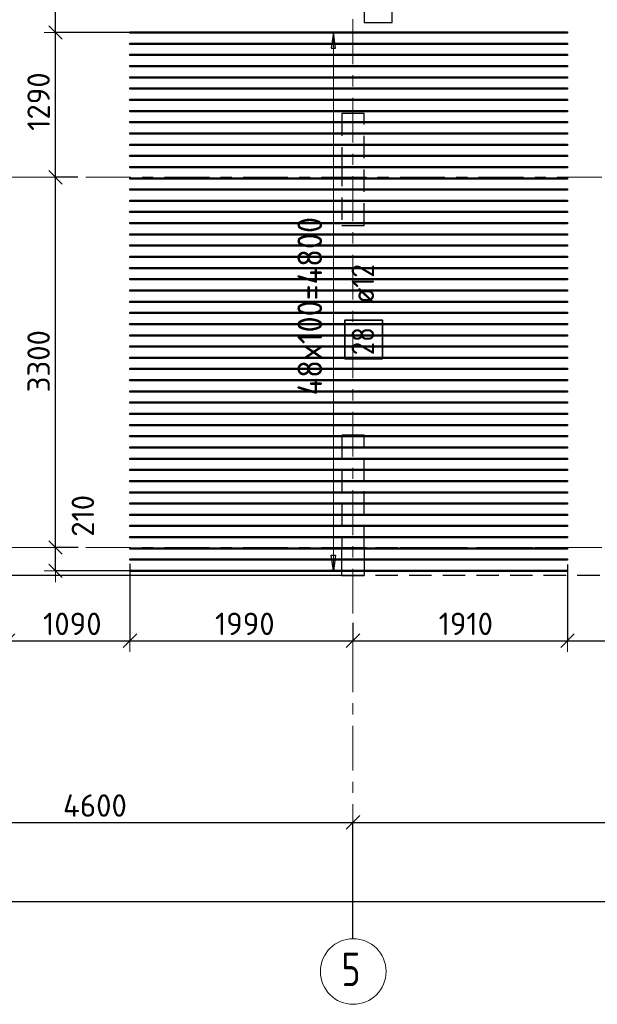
# Model space of a CAD drawing. Header units: metres. Extents: x -38 to 97, y -15 to 21.
# Tile 11 of 82: x 11 to 16, y -4 to 5. Entities that reach past the tile are written whole.
import ezdxf

# ---------------------------------------------------------------- set-up
doc = ezdxf.new("R2010")
doc.units = ezdxf.units.M
doc.header["$PDMODE"] = 65
for name, pattern in [('______11', [0.5, 0.4, -0.05, 0, -0.05]), ('______2', [0.27, 0.2, -0.07]), ('______3', [0.5, 0.4, -0.1]), ('______5', [1.1, 0.8, -0.1, 0.1, -0.1])]:
    doc.linetypes.add(name, pattern=pattern)
for name, color, linetype, lineweight in [('XR$2$Осевая линия (1)', 7, '______5', 13), ('XR$2$Размерная линия (1)', 7, 'Continuous', 13), ('XR$3$Балка (1)', 7, '______3', 13), ('XR$3$Перекрытие (1)', 7, 'Continuous', 35), ('XR$3$Размерная линия (1)', 7, 'Continuous', 13)]:
    doc.layers.add(name, color=color, linetype=linetype, lineweight=lineweight)
doc.layers.add('XR$3$Арм.стержн.Доп. Арм верхн.зоны Х', color=7, linetype='Continuous', lineweight=35, true_color=0x8c8cff)
doc.layers.add('XR$5$Стена_ бетон несущ.', color=7, linetype='Continuous', lineweight=70, true_color=0xb4b496)
doc.styles.add('ISOCPEUR', font='txt')
doc.dimstyles.new('DIMSTYLE_3', dxfattribs={"dimtxt": 0.2, "dimasz": 0.2, "dimexe": 0, "dimexo": 0, "dimgap": 0.1, "dimtad": 2, "dimdec": 0, "dimlfac": 1000, "dimrnd": 5, "dimzin": 12, "dimdsep": 46, "dimtxsty": 'ISOCPEUR', "dimblk1": 'ALL_ML_STRICH', "dimblk2": 'ALL_ML_STRICH', "dimsah": 1, "dimcen": 0, "dimclrd": 7, "dimclre": 256, "dimclrt": 7, "dimadec": 0, "dimazin": 0, "dimtfac": 1, "dimtdec": 0, "dimtix": 1, "dimtmove": 2, "dimatfit": 3, "dimfxl": 0, "dimtzin": 0, "dimlwd": 0, "dimlwe": -3, "dimarcsym": 0})
doc.dimstyles.new('DIMSTYLE_7', dxfattribs={"dimtxt": 0.2, "dimasz": 0.2, "dimexe": 0, "dimexo": 0, "dimgap": 0.1, "dimtad": 0, "dimdec": 0, "dimlfac": 1000, "dimrnd": 5, "dimzin": 12, "dimdsep": 46, "dimtxsty": 'ISOCPEUR', "dimblk1": 'ALL_ML_STRICH', "dimblk2": 'ALL_ML_STRICH', "dimsah": 1, "dimcen": 0, "dimclrd": 7, "dimclre": 256, "dimclrt": 7, "dimadec": 0, "dimazin": 0, "dimtfac": 1, "dimtdec": 0, "dimtix": 1, "dimtmove": 2, "dimatfit": 3, "dimfxl": 0, "dimtvp": 1.2, "dimtzin": 0, "dimlwd": 0, "dimlwe": -3, "dimarcsym": 0})

# ---------------------------------------------------------------- blocks, each defined once
blk = doc.blocks.new('ALL_ML_STRICH')
at = {"color": 0, "linetype": 'ByBlock', "lineweight": -2}
for p, q in [((0, -0.5), (0, 0.5)), ((-1, 0), (0.5, 0)), ((-0.3, -0.3), (0.3, 0.3))]:
    blk.add_line(p, q, dxfattribs=at)
blk = doc.blocks.new('*D12')
at = {"layer": 'DEFPOINTS', "color": 7, "linetype": 'Continuous', "lineweight": 13, "transparency": 33554687}
for p in [(0.5, -3.1033), (0.5, -3.1563), (61.6, -3.1401)]:
    blk.add_point(p, dxfattribs=at)
at = {"layer": 'XR$2$Размерная линия (1)', "color": 9, "linetype": 'Continuous', "lineweight": -2, "true_color": 0xc7c7c7, "transparency": 33554687}
for p, q in [((0.5, -3.1233), (0.5, -3.1563)), ((61.6, -3.1563), (61.6, -3.1563))]:
    blk.add_line(p, q, dxfattribs=at)
at = {"layer": 'XR$2$Размерная линия (1)', "color": 7, "linetype": 'Continuous', "lineweight": -2, "transparency": 33554687}
blk.add_line((0.5, -3.1563), (61.6, -3.1563), dxfattribs=at)
at = {"layer": 'XR$2$Размерная линия (1)', "color": 7, "linetype": 'Continuous', "lineweight": 13, "transparency": 33554687, "xscale": 0.2, "yscale": 0.2, "zscale": 0.2, "rotation": 180}
blk.add_blockref('ALL_ML_STRICH', (0.5, -3.1563), dxfattribs=at)
at = {"layer": 'XR$2$Размерная линия (1)', "color": 7, "linetype": 'Continuous', "lineweight": 13, "transparency": 33554687, "xscale": 0.2, "yscale": 0.2, "zscale": 0.2}
blk.add_blockref('ALL_ML_STRICH', (61.6, -3.1563), dxfattribs=at)
at = {"layer": 'XR$2$Размерная линия (1)', "color": 7, "linetype": 'Continuous', "lineweight": 13, "transparency": 33554687, "insert": (31.1, -3.0063), "char_height": 0.2, "width": 1, "attachment_point": 5, "style": 'ISOCPEUR'}
blk.add_mtext('\\A1;{61100}', dxfattribs=at)
blk = doc.blocks.new('*D15')
at = {"layer": 'DEFPOINTS', "color": 7, "linetype": 'Continuous', "lineweight": 13, "transparency": 33554687}
for p in [(9.15, -2.452), (9.15, -3.5132), (13.75, -3.5132)]:
    blk.add_point(p, dxfattribs=at)
at = {"layer": 'XR$2$Размерная линия (1)', "color": 9, "linetype": 'Continuous', "lineweight": -2, "true_color": 0xc7c7c7, "transparency": 33554687}
for p, q in [((9.15, -3.4932), (9.15, -2.452)), ((13.75, -3.4932), (13.75, -2.452))]:
    blk.add_line(p, q, dxfattribs=at)
at = {"layer": 'XR$2$Размерная линия (1)', "color": 7, "linetype": 'Continuous', "lineweight": -2, "transparency": 33554687}
blk.add_line((9.15, -2.452), (13.75, -2.452), dxfattribs=at)
at = {"layer": 'XR$2$Размерная линия (1)', "color": 7, "linetype": 'Continuous', "lineweight": 13, "transparency": 33554687, "xscale": 0.2, "yscale": 0.2, "zscale": 0.2, "rotation": 180}
blk.add_blockref('ALL_ML_STRICH', (9.15, -2.452), dxfattribs=at)
at = {"layer": 'XR$2$Размерная линия (1)', "color": 7, "linetype": 'Continuous', "lineweight": 13, "transparency": 33554687, "xscale": 0.2, "yscale": 0.2, "zscale": 0.2}
blk.add_blockref('ALL_ML_STRICH', (13.75, -2.452), dxfattribs=at)
at = {"layer": 'XR$2$Размерная линия (1)', "color": 7, "linetype": 'Continuous', "lineweight": 13, "transparency": 33554687, "insert": (11.45, -2.302), "char_height": 0.2, "width": 0.8, "attachment_point": 5, "style": 'ISOCPEUR'}
blk.add_mtext('\\A1;{4600}', dxfattribs=at)
blk = doc.blocks.new('*D16')
at = {"layer": 'DEFPOINTS', "color": 7, "linetype": 'Continuous', "lineweight": 13, "transparency": 33554687}
for p in [(13.75, -2.452), (13.75, -3.5132), (19.45, -3.6075)]:
    blk.add_point(p, dxfattribs=at)
at = {"layer": 'XR$2$Размерная линия (1)', "color": 9, "linetype": 'Continuous', "lineweight": -2, "true_color": 0xc7c7c7, "transparency": 33554687}
for p, q in [((13.75, -3.4932), (13.75, -2.452)), ((19.45, -3.5875), (19.45, -2.452))]:
    blk.add_line(p, q, dxfattribs=at)
at = {"layer": 'XR$2$Размерная линия (1)', "color": 7, "linetype": 'Continuous', "lineweight": -2, "transparency": 33554687}
blk.add_line((13.75, -2.452), (19.45, -2.452), dxfattribs=at)
at = {"layer": 'XR$2$Размерная линия (1)', "color": 7, "linetype": 'Continuous', "lineweight": 13, "transparency": 33554687, "xscale": 0.2, "yscale": 0.2, "zscale": 0.2, "rotation": 180}
blk.add_blockref('ALL_ML_STRICH', (13.75, -2.452), dxfattribs=at)
at = {"layer": 'XR$2$Размерная линия (1)', "color": 7, "linetype": 'Continuous', "lineweight": 13, "transparency": 33554687, "xscale": 0.2, "yscale": 0.2, "zscale": 0.2}
blk.add_blockref('ALL_ML_STRICH', (19.45, -2.452), dxfattribs=at)
at = {"layer": 'XR$2$Размерная линия (1)', "color": 7, "linetype": 'Continuous', "lineweight": 13, "transparency": 33554687, "insert": (16.61, -2.302), "char_height": 0.2, "width": 0.8, "attachment_point": 5, "style": 'ISOCPEUR'}
blk.add_mtext('\\A1;{5700}', dxfattribs=at)
blk = doc.blocks.new('*D102')
at = {"layer": 'DEFPOINTS', "color": 7, "linetype": 'Continuous', "lineweight": 13, "transparency": 33554687}
for p in [(11.7623, -0.126), (10.6747, -0.1974), (10.6747, -0.8318)]:
    blk.add_point(p, dxfattribs=at)
at = {"layer": 'XR$3$Размерная линия (1)', "color": 9, "linetype": 'Continuous', "lineweight": -2, "true_color": 0xc7c7c7, "transparency": 33554687}
for p, q in [((11.7623, -0.146), (11.7623, -0.8318)), ((10.6747, -0.2174), (10.6747, -0.8318))]:
    blk.add_line(p, q, dxfattribs=at)
at = {"layer": 'XR$3$Размерная линия (1)', "color": 7, "linetype": 'Continuous', "lineweight": -2, "transparency": 33554687}
blk.add_line((10.6747, -0.8318), (11.7623, -0.8318), dxfattribs=at)
at = {"layer": 'XR$3$Размерная линия (1)', "color": 7, "linetype": 'Continuous', "lineweight": 13, "transparency": 33554687, "xscale": 0.2, "yscale": 0.2, "zscale": 0.2, "rotation": 180}
blk.add_blockref('ALL_ML_STRICH', (10.6747, -0.8318), dxfattribs=at)
at = {"layer": 'XR$3$Размерная линия (1)', "color": 7, "linetype": 'Continuous', "lineweight": 13, "transparency": 33554687, "xscale": 0.2, "yscale": 0.2, "zscale": 0.2}
blk.add_blockref('ALL_ML_STRICH', (11.7623, -0.8318), dxfattribs=at)
at = {"layer": 'XR$3$Размерная линия (1)', "color": 7, "linetype": 'Continuous', "lineweight": 13, "transparency": 33554687, "insert": (11.2485, -0.6818), "char_height": 0.2, "width": 0.8, "attachment_point": 5, "style": 'ISOCPEUR'}
blk.add_mtext('\\A1;{1090}', dxfattribs=at)
blk = doc.blocks.new('*D103')
at = {"layer": 'DEFPOINTS', "color": 7, "linetype": 'Continuous', "lineweight": 13, "transparency": 33554687}
for p in [(11.7623, -0.126), (13.75, -0.6531), (11.7623, -0.8318)]:
    blk.add_point(p, dxfattribs=at)
at = {"layer": 'XR$3$Размерная линия (1)', "color": 9, "linetype": 'Continuous', "lineweight": -2, "true_color": 0xc7c7c7, "transparency": 33554687}
for p, q in [((11.7623, -0.146), (11.7623, -0.8318)), ((13.75, -0.6731), (13.75, -0.8318))]:
    blk.add_line(p, q, dxfattribs=at)
at = {"layer": 'XR$3$Размерная линия (1)', "color": 7, "linetype": 'Continuous', "lineweight": -2, "transparency": 33554687}
blk.add_line((11.7623, -0.8318), (13.75, -0.8318), dxfattribs=at)
at = {"layer": 'XR$3$Размерная линия (1)', "color": 7, "linetype": 'Continuous', "lineweight": 13, "transparency": 33554687, "xscale": 0.2, "yscale": 0.2, "zscale": 0.2, "rotation": 180}
blk.add_blockref('ALL_ML_STRICH', (11.7623, -0.8318), dxfattribs=at)
at = {"layer": 'XR$3$Размерная линия (1)', "color": 7, "linetype": 'Continuous', "lineweight": 13, "transparency": 33554687, "xscale": 0.2, "yscale": 0.2, "zscale": 0.2}
blk.add_blockref('ALL_ML_STRICH', (13.75, -0.8318), dxfattribs=at)
at = {"layer": 'XR$3$Размерная линия (1)', "color": 7, "linetype": 'Continuous', "lineweight": 13, "transparency": 33554687, "insert": (12.7861, -0.6818), "char_height": 0.2, "width": 0.8, "attachment_point": 5, "style": 'ISOCPEUR'}
blk.add_mtext('\\A1;{1990}', dxfattribs=at)
blk = doc.blocks.new('*D104')
at = {"layer": 'DEFPOINTS', "color": 7, "linetype": 'Continuous', "lineweight": 13, "transparency": 33554687}
for p in [(15.6623, -0.1338), (13.75, -0.6531), (13.75, -0.8318)]:
    blk.add_point(p, dxfattribs=at)
at = {"layer": 'XR$3$Размерная линия (1)', "color": 9, "linetype": 'Continuous', "lineweight": -2, "true_color": 0xc7c7c7, "transparency": 33554687}
for p, q in [((15.6623, -0.1538), (15.6623, -0.8318)), ((13.75, -0.6731), (13.75, -0.8318))]:
    blk.add_line(p, q, dxfattribs=at)
at = {"layer": 'XR$3$Размерная линия (1)', "color": 7, "linetype": 'Continuous', "lineweight": -2, "transparency": 33554687}
blk.add_line((13.75, -0.8318), (15.6623, -0.8318), dxfattribs=at)
at = {"layer": 'XR$3$Размерная линия (1)', "color": 7, "linetype": 'Continuous', "lineweight": 13, "transparency": 33554687, "xscale": 0.2, "yscale": 0.2, "zscale": 0.2, "rotation": 180}
blk.add_blockref('ALL_ML_STRICH', (13.75, -0.8318), dxfattribs=at)
at = {"layer": 'XR$3$Размерная линия (1)', "color": 7, "linetype": 'Continuous', "lineweight": 13, "transparency": 33554687, "xscale": 0.2, "yscale": 0.2, "zscale": 0.2}
blk.add_blockref('ALL_ML_STRICH', (15.6623, -0.8318), dxfattribs=at)
at = {"layer": 'XR$3$Размерная линия (1)', "color": 7, "linetype": 'Continuous', "lineweight": 13, "transparency": 33554687, "insert": (14.7561, -0.6818), "char_height": 0.2, "width": 0.8, "attachment_point": 5, "style": 'ISOCPEUR'}
blk.add_mtext('\\A1;{1910}', dxfattribs=at)
blk = doc.blocks.new('*D105')
at = {"layer": 'DEFPOINTS', "color": 7, "linetype": 'Continuous', "lineweight": 13, "transparency": 33554687}
for p in [(15.6623, -0.1338), (17.8341, -0.0957), (15.6623, -0.8318)]:
    blk.add_point(p, dxfattribs=at)
at = {"layer": 'XR$3$Размерная линия (1)', "color": 9, "linetype": 'Continuous', "lineweight": -2, "true_color": 0xc7c7c7, "transparency": 33554687}
for p, q in [((15.6623, -0.1538), (15.6623, -0.8318)), ((17.8341, -0.1157), (17.8341, -0.8318))]:
    blk.add_line(p, q, dxfattribs=at)
at = {"layer": 'XR$3$Размерная линия (1)', "color": 7, "linetype": 'Continuous', "lineweight": -2, "transparency": 33554687}
blk.add_line((15.6623, -0.8318), (17.8341, -0.8318), dxfattribs=at)
at = {"layer": 'XR$3$Размерная линия (1)', "color": 7, "linetype": 'Continuous', "lineweight": 13, "transparency": 33554687, "xscale": 0.2, "yscale": 0.2, "zscale": 0.2, "rotation": 180}
blk.add_blockref('ALL_ML_STRICH', (15.6623, -0.8318), dxfattribs=at)
at = {"layer": 'XR$3$Размерная линия (1)', "color": 7, "linetype": 'Continuous', "lineweight": 13, "transparency": 33554687, "xscale": 0.2, "yscale": 0.2, "zscale": 0.2}
blk.add_blockref('ALL_ML_STRICH', (17.8341, -0.8318), dxfattribs=at)
at = {"layer": 'XR$3$Размерная линия (1)', "color": 7, "linetype": 'Continuous', "lineweight": 13, "transparency": 33554687, "insert": (16.7782, -0.6818), "char_height": 0.2, "width": 0.8, "attachment_point": 5, "style": 'ISOCPEUR'}
blk.add_mtext('\\A1;{2170}', dxfattribs=at)
blk = doc.blocks.new('*D117')
at = {"layer": 'DEFPOINTS', "color": 7, "linetype": 'Continuous', "lineweight": 13, "transparency": 33554687}
for p in [(11.3212, 0), (11.098, -0.2091), (11.8788, -0.2091)]:
    blk.add_point(p, dxfattribs=at)
at = {"layer": 'XR$3$Размерная линия (1)', "color": 9, "linetype": 'Continuous', "lineweight": -2, "true_color": 0xc7c7c7, "transparency": 33554687}
for p, q in [((11.3012, 0), (11.098, 0)), ((11.8588, -0.2091), (11.098, -0.2091))]:
    blk.add_line(p, q, dxfattribs=at)
at = {"layer": 'XR$3$Размерная линия (1)', "color": 7, "linetype": 'Continuous', "lineweight": -2, "transparency": 33554687}
blk.add_line((11.098, -0.2091), (11.098, 0), dxfattribs=at)
at = {"layer": 'XR$3$Размерная линия (1)', "color": 7, "linetype": 'Continuous', "lineweight": 13, "transparency": 33554687, "xscale": 0.2, "yscale": 0.2, "zscale": 0.2}
for p, rotation in [((11.098, 0), 90), ((11.098, -0.2091), 270)]:
    blk.add_blockref('ALL_ML_STRICH', p, dxfattribs=dict(at, rotation=rotation))
at = {"layer": 'XR$3$Размерная линия (1)', "color": 7, "linetype": 'Continuous', "lineweight": 13, "transparency": 33554687, "insert": (11.3424, 0.2815), "char_height": 0.2, "width": 0.6, "attachment_point": 5, "rotation": 90, "style": 'ISOCPEUR'}
blk.add_mtext('\\A1;{210}', dxfattribs=at)
blk = doc.blocks.new('*D118')
at = {"layer": 'DEFPOINTS', "color": 7, "linetype": 'Continuous', "lineweight": 13, "transparency": 33554687}
for p in [(11.3184, 3.3), (11.098, 0), (11.3212, 0)]:
    blk.add_point(p, dxfattribs=at)
at = {"layer": 'XR$3$Размерная линия (1)', "color": 9, "linetype": 'Continuous', "lineweight": -2, "true_color": 0xc7c7c7, "transparency": 33554687}
for p, q in [((11.2984, 3.3), (11.098, 3.3)), ((11.3012, 0), (11.098, 0))]:
    blk.add_line(p, q, dxfattribs=at)
at = {"layer": 'XR$3$Размерная линия (1)', "color": 7, "linetype": 'Continuous', "lineweight": -2, "transparency": 33554687}
blk.add_line((11.098, 0), (11.098, 3.3), dxfattribs=at)
at = {"layer": 'XR$3$Размерная линия (1)', "color": 7, "linetype": 'Continuous', "lineweight": 13, "transparency": 33554687, "xscale": 0.2, "yscale": 0.2, "zscale": 0.2}
for p, rotation in [((11.098, 3.3), 90), ((11.098, 0), 270)]:
    blk.add_blockref('ALL_ML_STRICH', p, dxfattribs=dict(at, rotation=rotation))
at = {"layer": 'XR$3$Размерная линия (1)', "color": 7, "linetype": 'Continuous', "lineweight": 13, "transparency": 33554687, "insert": (10.948, 1.66), "char_height": 0.2, "width": 0.8, "attachment_point": 5, "rotation": 90, "style": 'ISOCPEUR'}
blk.add_mtext('\\A1;{3300}', dxfattribs=at)
blk = doc.blocks.new('*D119')
at = {"layer": 'DEFPOINTS', "color": 7, "linetype": 'Continuous', "lineweight": 13, "transparency": 33554687}
for p in [(11.957, 4.5909), (11.098, 3.3), (11.3184, 3.3)]:
    blk.add_point(p, dxfattribs=at)
at = {"layer": 'XR$3$Размерная линия (1)', "color": 9, "linetype": 'Continuous', "lineweight": -2, "true_color": 0xc7c7c7, "transparency": 33554687}
for p, q in [((11.937, 4.5909), (11.098, 4.5909)), ((11.2984, 3.3), (11.098, 3.3))]:
    blk.add_line(p, q, dxfattribs=at)
at = {"layer": 'XR$3$Размерная линия (1)', "color": 7, "linetype": 'Continuous', "lineweight": -2, "transparency": 33554687}
blk.add_line((11.098, 3.3), (11.098, 4.5909), dxfattribs=at)
at = {"layer": 'XR$3$Размерная линия (1)', "color": 7, "linetype": 'Continuous', "lineweight": 13, "transparency": 33554687, "xscale": 0.2, "yscale": 0.2, "zscale": 0.2}
for p, rotation in [((11.098, 4.5909), 90), ((11.098, 3.3), 270)]:
    blk.add_blockref('ALL_ML_STRICH', p, dxfattribs=dict(at, rotation=rotation))
at = {"layer": 'XR$3$Размерная линия (1)', "color": 7, "linetype": 'Continuous', "lineweight": 13, "transparency": 33554687, "insert": (10.948, 3.9754), "char_height": 0.2, "width": 0.8, "attachment_point": 5, "rotation": 90, "style": 'ISOCPEUR'}
blk.add_mtext('\\A1;{1290}', dxfattribs=at)
blk = doc.blocks.new('*D120')
at = {"layer": 'DEFPOINTS', "color": 7, "linetype": 'Continuous', "lineweight": 13, "transparency": 33554687}
for p in [(12.0081, 5.5114), (11.098, 4.5909), (11.957, 4.5909)]:
    blk.add_point(p, dxfattribs=at)
at = {"layer": 'XR$3$Размерная линия (1)', "color": 9, "linetype": 'Continuous', "lineweight": -2, "true_color": 0xc7c7c7, "transparency": 33554687}
for p, q in [((11.9881, 5.5114), (11.098, 5.5114)), ((11.937, 4.5909), (11.098, 4.5909))]:
    blk.add_line(p, q, dxfattribs=at)
at = {"layer": 'XR$3$Размерная линия (1)', "color": 7, "linetype": 'Continuous', "lineweight": -2, "transparency": 33554687}
blk.add_line((11.098, 4.5909), (11.098, 5.5114), dxfattribs=at)
at = {"layer": 'XR$3$Размерная линия (1)', "color": 7, "linetype": 'Continuous', "lineweight": 13, "transparency": 33554687, "xscale": 0.2, "yscale": 0.2, "zscale": 0.2}
for p, rotation in [((11.098, 5.5114), 90), ((11.098, 4.5909), 270)]:
    blk.add_blockref('ALL_ML_STRICH', p, dxfattribs=dict(at, rotation=rotation))
at = {"layer": 'XR$3$Размерная линия (1)', "color": 7, "linetype": 'Continuous', "lineweight": 13, "transparency": 33554687, "insert": (10.948, 5.0611), "char_height": 0.2, "width": 0.6, "attachment_point": 5, "rotation": 90, "style": 'ISOCPEUR'}
blk.add_mtext('\\A1;{920}', dxfattribs=at)

msp = doc.modelspace()

# ---------------------------------------------------------------- linework, layer by layer
at = {"layer": 'XR$2$Осевая линия (1)', "color": 253, "linetype": '______11', "lineweight": 13, "true_color": 0xa0a0a0, "transparency": 33554687}
for p, q in [((13.75, -3.39), (13.75, 8.13)), ((-2.63, 3.3), (62.6, 3.3)), ((-2.63, 0), (62.6, 0))]:
    msp.add_line(p, q, dxfattribs=at)
at = {"layer": 'XR$2$Осевая линия (1)', "color": 7, "linetype": 'Continuous', "lineweight": 13, "transparency": 33554687}
msp.add_circle((13.7524, -3.7819), 0.2924, dxfattribs=at)
at = {"layer": 'XR$3$Арм.стержн.Доп. Арм верхн.зоны Х', "color": 253, "linetype": 'Continuous', "lineweight": -3, "true_color": 0xa0a0a0, "transparency": 33554687}
for p, q in [((13.5754, 4.5909), (13.4754, 4.5909)), ((13.5754, 4.5909), (13.6754, 4.5909)), ((13.5754, -0.2091), (13.4754, -0.2091)), ((13.5754, -0.2091), (13.6754, -0.2091))]:
    msp.add_line(p, q, dxfattribs=at)
at = {"layer": 'XR$3$Арм.стержн.Доп. Арм верхн.зоны Х', "color": 7, "linetype": 'Continuous', "lineweight": 25, "transparency": 33554687}
for p, q in [((13.5754, 4.5909), (13.5554, 4.4509)), ((13.5954, 4.4509), (13.5754, 4.5909)), ((13.5554, 4.4509), (13.5954, 4.4509)), ((13.5754, -0.2091), (13.5554, -0.0691)), ((13.5554, -0.0691), (13.5954, -0.0691)), ((13.5954, -0.0691), (13.5754, -0.2091))]:
    msp.add_line(p, q, dxfattribs=at)
at = {"layer": 'XR$3$Арм.стержн.Доп. Арм верхн.зоны Х', "color": 7, "linetype": 'Continuous', "lineweight": 13, "transparency": 33554687}
for p, q in [((13.5754, 4.5909), (13.5754, 4.5909)), ((13.5754, -0.2091), (13.5754, 4.5909)), ((13.5754, -0.2091), (13.5754, -0.2091))]:
    msp.add_line(p, q, dxfattribs=at)
at = {"layer": 'XR$3$Арм.стержн.Доп. Арм верхн.зоны Х', "color": 34, "linetype": 'Continuous', "lineweight": 25, "transparency": 33554687}
for points in [[(15.6623, 4.5849), (11.7623, 4.5849), (11.7623, 4.5969), (15.6623, 4.5969), (15.6623, 4.5849)], [(15.6623, 4.4849), (11.7623, 4.4849), (11.7623, 4.4969), (15.6623, 4.4969), (15.6623, 4.4849)], [(15.6623, 4.3849), (11.7623, 4.3849), (11.7623, 4.3969), (15.6623, 4.3969), (15.6623, 4.3849)], [(15.6623, 4.2849), (11.7623, 4.2849), (11.7623, 4.2969), (15.6623, 4.2969), (15.6623, 4.2849)], [(15.6623, 4.1849), (11.7623, 4.1849), (11.7623, 4.1969), (15.6623, 4.1969), (15.6623, 4.1849)], [(15.6623, 4.0849), (11.7623, 4.0849), (11.7623, 4.0969), (15.6623, 4.0969), (15.6623, 4.0849)], [(15.6623, 3.9849), (11.7623, 3.9849), (11.7623, 3.9969), (15.6623, 3.9969), (15.6623, 3.9849)], [(15.6623, 3.8849), (11.7623, 3.8849), (11.7623, 3.8969), (15.6623, 3.8969), (15.6623, 3.8849)], [(15.6623, 3.7849), (11.7623, 3.7849), (11.7623, 3.7969), (15.6623, 3.7969), (15.6623, 3.7849)], [(15.6623, 3.6849), (11.7623, 3.6849), (11.7623, 3.6969), (15.6623, 3.6969), (15.6623, 3.6849)], [(15.6623, 3.5849), (11.7623, 3.5849), (11.7623, 3.5969), (15.6623, 3.5969), (15.6623, 3.5849)], [(15.6623, 3.4849), (11.7623, 3.4849), (11.7623, 3.4969), (15.6623, 3.4969), (15.6623, 3.4849)], [(15.6623, 3.3849), (11.7623, 3.3849), (11.7623, 3.3969), (15.6623, 3.3969), (15.6623, 3.3849)], [(15.6623, 3.2849), (11.7623, 3.2849), (11.7623, 3.2969), (15.6623, 3.2969), (15.6623, 3.2849)], [(15.6623, 3.1849), (11.7623, 3.1849), (11.7623, 3.1969), (15.6623, 3.1969), (15.6623, 3.1849)], [(15.6623, 3.0849), (11.7623, 3.0849), (11.7623, 3.0969), (15.6623, 3.0969), (15.6623, 3.0849)], [(15.6623, 2.9849), (11.7623, 2.9849), (11.7623, 2.9969), (15.6623, 2.9969), (15.6623, 2.9849)], [(15.6623, 2.8849), (11.7623, 2.8849), (11.7623, 2.8969), (15.6623, 2.8969), (15.6623, 2.8849)], [(15.6623, 2.7849), (11.7623, 2.7849), (11.7623, 2.7969), (15.6623, 2.7969), (15.6623, 2.7849)], [(15.6623, 2.6849), (11.7623, 2.6849), (11.7623, 2.6969), (15.6623, 2.6969), (15.6623, 2.6849)], [(15.6623, 2.5849), (11.7623, 2.5849), (11.7623, 2.5969), (15.6623, 2.5969), (15.6623, 2.5849)], [(15.6623, 2.4849), (11.7623, 2.4849), (11.7623, 2.4969), (15.6623, 2.4969), (15.6623, 2.4849)], [(15.6623, 2.3849), (11.7623, 2.3849), (11.7623, 2.3969), (15.6623, 2.3969), (15.6623, 2.3849)], [(15.6623, 2.2849), (11.7623, 2.2849), (11.7623, 2.2969), (15.6623, 2.2969), (15.6623, 2.2849)], [(15.6623, 2.1849), (11.7623, 2.1849), (11.7623, 2.1969), (15.6623, 2.1969), (15.6623, 2.1849)], [(15.6623, 2.0849), (11.7623, 2.0849), (11.7623, 2.0969), (15.6623, 2.0969), (15.6623, 2.0849)], [(15.6623, 1.9849), (11.7623, 1.9849), (11.7623, 1.9969), (15.6623, 1.9969), (15.6623, 1.9849)], [(15.6623, 1.8849), (11.7623, 1.8849), (11.7623, 1.8969), (15.6623, 1.8969), (15.6623, 1.8849)], [(15.6623, 1.7849), (11.7623, 1.7849), (11.7623, 1.7969), (15.6623, 1.7969), (15.6623, 1.7849)], [(15.6623, 1.6849), (11.7623, 1.6849), (11.7623, 1.6969), (15.6623, 1.6969), (15.6623, 1.6849)], [(15.6623, 1.5849), (11.7623, 1.5849), (11.7623, 1.5969), (15.6623, 1.5969), (15.6623, 1.5849)], [(15.6623, 1.4849), (11.7623, 1.4849), (11.7623, 1.4969), (15.6623, 1.4969), (15.6623, 1.4849)], [(15.6623, 1.3849), (11.7623, 1.3849), (11.7623, 1.3969), (15.6623, 1.3969), (15.6623, 1.3849)], [(15.6623, 1.2849), (11.7623, 1.2849), (11.7623, 1.2969), (15.6623, 1.2969), (15.6623, 1.2849)], [(15.6623, 1.1849), (11.7623, 1.1849), (11.7623, 1.1969), (15.6623, 1.1969), (15.6623, 1.1849)], [(15.6623, 1.0849), (11.7623, 1.0849), (11.7623, 1.0969), (15.6623, 1.0969), (15.6623, 1.0849)], [(15.6623, 0.9849), (11.7623, 0.9849), (11.7623, 0.9969), (15.6623, 0.9969), (15.6623, 0.9849)], [(15.6623, 0.8849), (11.7623, 0.8849), (11.7623, 0.8969), (15.6623, 0.8969), (15.6623, 0.8849)], [(15.6623, 0.7849), (11.7623, 0.7849), (11.7623, 0.7969), (15.6623, 0.7969), (15.6623, 0.7849)], [(15.6623, 0.6849), (11.7623, 0.6849), (11.7623, 0.6969), (15.6623, 0.6969), (15.6623, 0.6849)], [(15.6623, 0.5849), (11.7623, 0.5849), (11.7623, 0.5969), (15.6623, 0.5969), (15.6623, 0.5849)], [(15.6623, 0.4849), (11.7623, 0.4849), (11.7623, 0.4969), (15.6623, 0.4969), (15.6623, 0.4849)], [(15.6623, 0.3849), (11.7623, 0.3849), (11.7623, 0.3969), (15.6623, 0.3969), (15.6623, 0.3849)], [(15.6623, 0.2849), (11.7623, 0.2849), (11.7623, 0.2969), (15.6623, 0.2969), (15.6623, 0.2849)], [(15.6623, 0.1849), (11.7623, 0.1849), (11.7623, 0.1969), (15.6623, 0.1969), (15.6623, 0.1849)], [(15.6623, 0.0849), (11.7623, 0.0849), (11.7623, 0.0969), (15.6623, 0.0969), (15.6623, 0.0849)], [(15.6623, -0.0151), (11.7623, -0.0151), (11.7623, -0.0031), (15.6623, -0.0031), (15.6623, -0.0151)], [(15.6623, -0.1151), (11.7623, -0.1151), (11.7623, -0.1031), (15.6623, -0.1031), (15.6623, -0.1151)], [(15.6623, -0.2151), (11.7623, -0.2151), (11.7623, -0.2031), (15.6623, -0.2031), (15.6623, -0.2151)]]:
    msp.add_lwpolyline(points, dxfattribs=at)
at = {"layer": 'XR$3$Арм.стержн.Доп. Арм верхн.зоны Х', "color": 7, "linetype": 'Continuous', "lineweight": 35, "transparency": 33554687}
msp.add_lwpolyline([(14.0123, 1.6803), (14.0123, 2.0269), (13.6789, 2.0269), (13.6789, 1.6803), (14.0123, 1.6803)], dxfattribs=at)
at = {"layer": 'XR$3$Балка (1)', "color": 7, "linetype": '______2', "lineweight": 25, "transparency": 33554687}
msp.add_line((19.55, -0.2495), (13.6501, -0.2498), dxfattribs=at)
at = {"layer": 'XR$3$Перекрытие (1)', "color": 7, "linetype": 'Continuous', "lineweight": 25, "transparency": 33554687}
for p, q in [((13.85, 5.1303), (13.85, 4.6803)), ((14.1, 4.6803), (14.1, 5.1303)), ((13.85, 4.6803), (14.1, 4.6803)), ((13.6501, -0.2498), (0.25, -0.2498))]:
    msp.add_line(p, q, dxfattribs=at)
at = {"layer": 'XR$3$Перекрытие (1)', "color": 7, "linetype": '______2', "lineweight": 18, "transparency": 33554687}
for p, q in [((13.6501, 0.0002), (19.55, 0.0005)), ((13.6501, -0.2498), (13.6501, 0.0002))]:
    msp.add_line(p, q, dxfattribs=at)
at = {"layer": 'XR$5$Стена_ бетон несущ.', "color": 253, "linetype": '______2', "lineweight": -3, "true_color": 0xa0a0a0, "transparency": 33554687}
for p, q in [((13.85, 3.87), (13.65, 3.87)), ((13.65, 3.87), (13.65, 3.5001)), ((13.85, 2.87), (13.85, 3.87)), ((13.65, 3.5001), (13.65, 3.4201)), ((13.65, 3.4201), (13.65, 2.87)), ((13.65, 2.87), (13.85, 2.87)), ((13.85, 1), (13.65, 1)), ((13.65, 1), (13.65, 0)), ((13.85, 0), (13.85, 1)), ((13.65, 0), (13.6501, 0)), ((13.6501, -0.194), (13.6501, 0)), ((13.85, 0), (13.85, -0.194)), ((13.6501, -0.25), (13.6501, -0.194)), ((13.6501, -0.25), (13.85, -0.25)), ((13.85, -0.194), (13.85, -0.25))]:
    msp.add_line(p, q, dxfattribs=at)

# ---------------------------------------------------------------- texts
at = {"layer": 'XR$2$Осевая линия (1)', "color": 7, "linetype": 'Continuous', "lineweight": 13, "transparency": 33554687, "insert": (13.6474, -3.9124), "char_height": 0.3, "width": 0.326407, "attachment_point": 7, "style": 'ISOCPEUR'}
msp.add_mtext('\\W0.78;5', dxfattribs=at)
at = {"layer": 'XR$3$Арм.стержн.Доп. Арм верхн.зоны Х', "color": 7, "linetype": 'Continuous', "lineweight": 13, "transparency": 33554687, "insert": (13.4754, 1.3549), "char_height": 0.22, "width": 1.797355, "attachment_point": 7, "rotation": 90, "style": 'ISOCPEUR'}
msp.add_mtext('\\W0.95;48x100=4800', dxfattribs=at)
at = {"layer": 'XR$3$Арм.стержн.Доп. Арм верхн.зоны Х', "color": 7, "linetype": 'Continuous', "lineweight": 25, "transparency": 33554687, "char_height": 0.2, "attachment_point": 7, "rotation": 90, "style": 'ISOCPEUR'}
for s, insert, width in [('\\W0.89; ø12 ', (13.9389, 2.0603), 0.749105), ('\\W0.87;28', (13.9389, 1.7136), 0.367208)]:
    msp.add_mtext(s, dxfattribs=dict(at, insert=insert, width=width))

# ---------------------------------------------------------------- dimensions: what is measured, and where the dimension line sits
at = {"layer": 'XR$2$Размерная линия (1)', "color": 7, "linetype": 'Continuous', "lineweight": 13, "transparency": 33554687}
for base, p1, p2, picture, middle in [((13.75, -2.452), (9.15, -3.4932), (13.75, -3.4932), '*D15', (11.45, -2.302)), ((19.45, -2.452), (13.75, -3.4932), (19.45, -3.5875), '*D16', (16.61, -2.302)), ((61.6, -3.1563), (0.5, -3.1233), (61.6, -3.1563), '*D12', (31.1, -3.0063))]:
    dim = msp.add_linear_dim(base=base, p1=p1, p2=p2, dimstyle='DIMSTYLE_3', override={"dimpost": '<>', "dimclrd": 7, "dimclre": 9, "dimclrt": 7, "dimlwd": 0, "dimlwe": 65533}, dxfattribs=at)
    dim.commit()
    dim.dimension.update_dxf_attribs({"geometry": picture, "text_midpoint": middle, "dimtype": 160})
at = {"layer": 'XR$3$Размерная линия (1)', "color": 7, "linetype": 'Continuous', "lineweight": 13, "transparency": 33554687}
for base, p1, p2, dimstyle, picture, middle in [((11.09803, 5.51135), (11.93705, 4.59088), (11.98808, 5.51135), 'DIMSTYLE_3', '*D120', (10.94803, 5.06112)), ((11.098, 4.5909), (11.2984, 3.3), (11.937, 4.5909), 'DIMSTYLE_3', '*D119', (10.948, 3.9754)), ((11.098, 3.3), (11.3012, 0), (11.2984, 3.3), 'DIMSTYLE_3', '*D118', (10.948, 1.66)), ((11.098, 0), (11.8588, -0.2091), (11.3012, 0), 'DIMSTYLE_7', '*D117', (11.3424, 0.2815))]:
    dim = msp.add_linear_dim(base=base, p1=p1, p2=p2, angle=90, dimstyle=dimstyle, override={"dimpost": '<>', "dimclrd": 7, "dimclre": 9, "dimclrt": 7, "dimlwd": 0, "dimlwe": 65533}, dxfattribs=at)
    dim.commit()
    dim.dimension.update_dxf_attribs({"geometry": picture, "text_midpoint": middle, "dimtype": 160})
for base, p1, p2, picture, middle in [((11.7623, -0.8318), (10.6747, -0.2174), (11.7623, -0.146), '*D102', (11.2485, -0.6818)), ((13.75, -0.8318), (11.7623, -0.146), (13.75, -0.6731), '*D103', (12.7861, -0.6818)), ((15.6623, -0.8318), (13.75, -0.6731), (15.6623, -0.1538), '*D104', (14.7561, -0.6818)), ((17.8341, -0.8318), (15.6623, -0.1538), (17.8341, -0.1157), '*D105', (16.7782, -0.6818))]:
    dim = msp.add_linear_dim(base=base, p1=p1, p2=p2, dimstyle='DIMSTYLE_3', override={"dimpost": '<>', "dimclrd": 7, "dimclre": 9, "dimclrt": 7, "dimlwd": 0, "dimlwe": 65533}, dxfattribs=at)
    dim.commit()
    dim.dimension.update_dxf_attribs({"geometry": picture, "text_midpoint": middle, "dimtype": 160})

doc.saveas('drawing.dxf')
